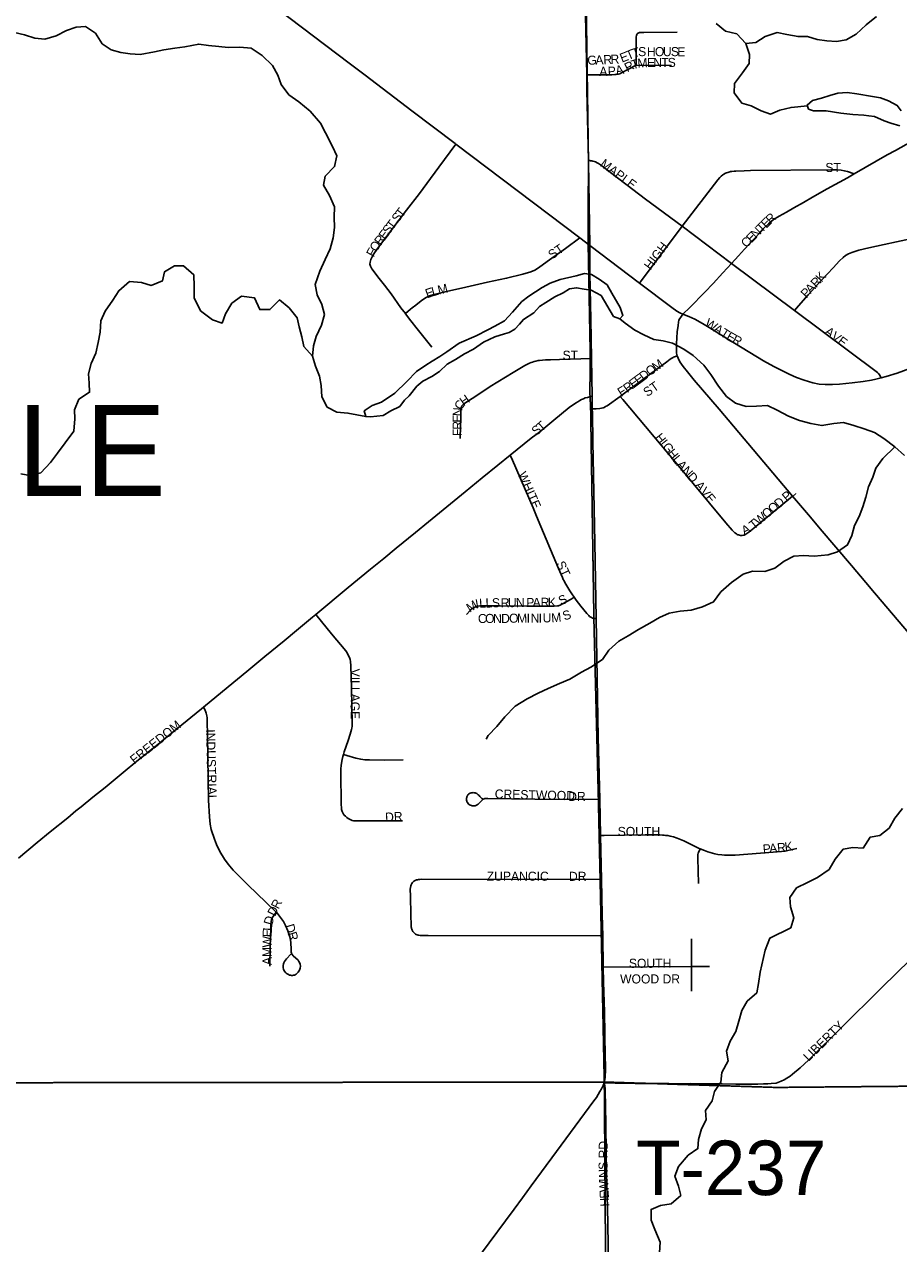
# Model space of a CAD drawing. Header units: feet. Extents: x 2113747 to 2516209, y 960708 to 1356798.
# Tile 189 of 206: x 2350713 to 2355530, y 1194274 to 1200988. Entities that reach past the tile are written whole.
import ezdxf

# ---------------------------------------------------------------- set-up
doc = ezdxf.new("R2010")
doc.units = ezdxf.units.FT
doc.header["$LTSCALE"] = 50
doc.header["$MEASUREMENT"] = 0
doc.linetypes.add('OhDOT_USTN3', pattern=[0.22, 0.165, -0.055])
for name, color, linetype in [('0_Xref', 7, 'Continuous'), ('GM_X_City_Street', 251, 'Continuous'), ('GM_X_City_Street_Text', 251, 'Continuous'), ('GM_X_Corporation_Text', 251, 'Continuous'), ('GM_X_County_Road', 3, 'Continuous'), ('GM_X_Minor_Lake', 5, 'Continuous'), ('GM_X_Minor_River', 5, 'Continuous'), ('GM_X_State_Route', 1, 'Continuous'), ('GM_X_Township', 251, 'OhDOT_USTN3'), ('GM_X_Township_Road', 4, 'Continuous'), ('GM_X_Township_Road_Text', 4, 'Continuous')]:
    doc.layers.add(name, color=color, linetype=linetype)
doc.styles.add('Styledgn030', font='dgn030.shx')

# ---------------------------------------------------------------- blocks, each defined once
blk = doc.blocks.new('POR')
at = {"layer": 'GM_X_City_Street', "flags": 128}
for points in [[(2354084, 1200763.1), (2354084.8, 1200920.5), (2354086, 1200927.5), (2354087.9, 1200932.9), (2354089.6, 1200935.8), (2354091.6, 1200938), (2354094.5, 1200940.1), (2354096.7, 1200941.2), (2354099.2, 1200942.2), (2354102.1, 1200942.7), (2354105.4, 1200943.1), (2354108, 1200943.2), (2354112.3, 1200943.4), (2354126.6, 1200943.7), (2354309.6, 1200944.9)], [(2353811.2, 1200709.7), (2353949.7, 1200710.7), (2353966.4, 1200711.6), (2353971.1, 1200712), (2353974.5, 1200712.4), (2353981.5, 1200713.4), (2353986.9, 1200714.6), (2353993.9, 1200716.9), (2353999.9, 1200719.5), (2354084, 1200763.1)], [(2354084, 1200763.1), (2354278.5, 1200762.4)], [(2355285.8, 1200164.7), (2355465.9, 1200269.3), (2355511.8, 1200294.7), (2355629.4, 1200359.8), (2355723.6, 1200412.6), (2355816.5, 1200467.1), (2355889.5, 1200511.4), (2355984.9, 1200567.4)], [(2352812.2, 1199395.5), (2352788.1, 1199427.9), (2352733.7, 1199505.4), (2352697.1, 1199551.6), (2352668.9, 1199588.1), (2352627.7, 1199642.6), (2352620.5, 1199656.1), (2352617.5, 1199667.6), (2352617.6, 1199679.2), (2352621.8, 1199693.8), (2352635.1, 1199719.3), (2352658.7, 1199754.2), (2352819.3, 1199965.9), (2352889.4, 1200057), (2352930.1, 1200112.6), (2352997.1, 1200201.7), (2353091, 1200328.4)], [(2353820.6, 1200238.3), (2353828.7, 1200237.9), (2353832.5, 1200237.7), (2353836.6, 1200237.3), (2353839.6, 1200236.8), (2353845.7, 1200235.6), (2353852.7, 1200233.5), (2353860.3, 1200230.6), (2353869.1, 1200225.9), (2353875.8, 1200221.8), (2353886.6, 1200214.1), (2354136.1, 1200025.6), (2354336.6, 1199876.3)], [(2354336.6, 1199876.3), (2354534, 1200132.6), (2354544.1, 1200144.4), (2354551.3, 1200151.6), (2354560.5, 1200159.2), (2354566.5, 1200163.2), (2354575.6, 1200168.3), (2354581.6, 1200171), (2354588.3, 1200173.5), (2354593.8, 1200175.3), (2354600.5, 1200176.8), (2354604.5, 1200177.6), (2354611.7, 1200178.5), (2354623.3, 1200179.7), (2354633.5, 1200180.4), (2354678.1, 1200182.7), (2354713.5, 1200183.5), (2355155.7, 1200186.8), (2355192.8, 1200186.5), (2355213.9, 1200185), (2355230, 1200182.7), (2355238.6, 1200180.6), (2355247.3, 1200178.4), (2355285.8, 1200164.7)], [(2354609.1, 1199672.4), (2354647.1, 1199713.6), (2354680.2, 1199749.8), (2354735.6, 1199810), (2354764.7, 1199841), (2354782.3, 1199860.5), (2354813.1, 1199890.2), (2354841.1, 1199913.1), (2354871.1, 1199933.1), (2354911.5, 1199954.9), (2354951.6, 1199977.2), (2355005.4, 1200007.8), (2355056.1, 1200037.1), (2355135.4, 1200082.3), (2355247.7, 1200142.6), (2355285.8, 1200164.7)], [(2354955.5, 1199413.3), (2354978.1, 1199438.9), (2355031.3, 1199499.2), (2355107, 1199580.8), (2355169.3, 1199648), (2355205, 1199685.7), (2355223.4, 1199704.2), (2355236.5, 1199715.1), (2355254.1, 1199725), (2355272.3, 1199732.3), (2355309.8, 1199744.3), (2355365.7, 1199757.8), (2355408.1, 1199767.7), (2355451.1, 1199776.6), (2355518.2, 1199791.3), (2355655.8, 1199819.6), (2355705.5, 1199830.9), (2355874.2, 1199867.5), (2355974.4, 1199888.4), (2356060.3, 1199906.8), (2356153.8, 1199926.7), (2356183.2, 1199933)], [(2354103.1, 1199564), (2354336.6, 1199876.3)], [(2354336.6, 1199876.3), (2354609.1, 1199672.4)], [(2352812.2, 1199395.5), (2352840.7, 1199419.2), (2352850.2, 1199427.1), (2352870, 1199443), (2352898.5, 1199465.4), (2352923.4, 1199481.9), (2352944.4, 1199492.7), (2352963.5, 1199499.6), (2353039.7, 1199516.9), (2353145.3, 1199540.7), (2353265.1, 1199568.2), (2353370.1, 1199590.5), (2353459.1, 1199612.5), (2353502.8, 1199625.3), (2353526.1, 1199635.7), (2353539.4, 1199643.5), (2353553.6, 1199652.6), (2353606.5, 1199691), (2353694.4, 1199754.8), (2353773.8, 1199812.1)], [(2354341.6, 1199392.5), (2354380.3, 1199429.4), (2354463, 1199514), (2354507.9, 1199561.3), (2354562.1, 1199619.3), (2354609.1, 1199672.4)], [(2354609.1, 1199672.4), (2354955.5, 1199413.3)], [(2352957.9, 1199210.7), (2352877.2, 1199311.9), (2352841.7, 1199356.3), (2352812.9, 1199394.5), (2352812.2, 1199395.5)], [(2354341.6, 1199392.5), (2354373.3, 1199379.9), (2354406.3, 1199364.7), (2354449.7, 1199341.7), (2354495.9, 1199314.3), (2354583.6, 1199258.7), (2354785.5, 1199136.2), (2354842.7, 1199104.6), (2354882.8, 1199083.4), (2354927, 1199061.6), (2354966.5, 1199044.7), (2355009.8, 1199028.9), (2355057.2, 1199014.9), (2355092.8, 1199007.7), (2355125.8, 1199004.7), (2355165.3, 1199005.1), (2355204.6, 1199007.7), (2355273.4, 1199013.5), (2355335.2, 1199021.8), (2355379.9, 1199029.4), (2355404.7, 1199035.1), (2355433.5, 1199042.2)], [(2354955.5, 1199413.3), (2355406.1, 1199076.2), (2355412.7, 1199071), (2355418.8, 1199065.4), (2355423.6, 1199059.2), (2355433.5, 1199042.2)], [(2355433.5, 1199042.2), (2355461.9, 1199049.2), (2355521.5, 1199068), (2355675.2, 1199125.1), (2355724.2, 1199143.9), (2355831.1, 1199185.4), (2355880, 1199204.2), (2355938.4, 1199226.1), (2355959.6, 1199235.3), (2356026.5, 1199262.3), (2356080.8, 1199283.2), (2356139.3, 1199305.4), (2356224.5, 1199337.6), (2356233.3, 1199341), (2356269.6, 1199354.7), (2356336.4, 1199378.9), (2356349.7, 1199385.1), (2356359.4, 1199391.5), (2356369.6, 1199398.3)], [(2353114.7, 1198708.1), (2353117.1, 1198841.3), (2353117.4, 1198850.8), (2353117.9, 1198864.6), (2353118.4, 1198870.7), (2353119.1, 1198875.4), (2353120.3, 1198879.9), (2353121, 1198881.8), (2353122.6, 1198885.3), (2353124.1, 1198888), (2353125.9, 1198890.3), (2353128.2, 1198892.6), (2353132.6, 1198896.6), (2353146.1, 1198906.2), (2353199.9, 1198941.4), (2353280.3, 1198993.8), (2353406.1, 1199070.8), (2353469.8, 1199109.1), (2353484.4, 1199117.2), (2353495.6, 1199122.5), (2353505.3, 1199126.5), (2353512, 1199128.9), (2353521.4, 1199131.7), (2353531, 1199134.2), (2353544.3, 1199136.8), (2353551.5, 1199137.8), (2353567.9, 1199139.6), (2353584.4, 1199140.6), (2353611.3, 1199141.8), (2353660.8, 1199143.4), (2353837.3, 1199148.3)], [(2353996.3, 1198939.8), (2354012.9, 1198951.5), (2354127.1, 1199037.5), (2354252.1, 1199129.9), (2354271.9, 1199144.2), (2354280.5, 1199150.1), (2354287, 1199154.1), (2354291.9, 1199156.8), (2354295.4, 1199158.4), (2354300, 1199160.1), (2354304.7, 1199161.4), (2354310.4, 1199163)], [(2353390.4, 1198615.8), (2353505.8, 1198709.4), (2353552.4, 1198745), (2353631.1, 1198809.2), (2353715.3, 1198877.7), (2353750.4, 1198902.8), (2353762.6, 1198910.4), (2353773.9, 1198917), (2353783.2, 1198922.2), (2353793.5, 1198926.9), (2353803.8, 1198931), (2353815, 1198934.4), (2353827.1, 1198937.5), (2353841, 1198940.4)], [(2353842.2, 1198871), (2353863, 1198871.5), (2353884, 1198873.3), (2353892.5, 1198874.6), (2353902.1, 1198876.8), (2353908.2, 1198879.2), (2353915.7, 1198883.4), (2353923.3, 1198888.1), (2353996.3, 1198939.8)], [(2354662.3, 1198174), (2354658.6, 1198174.5), (2354653, 1198175.4), (2354648.2, 1198176.7), (2354643.7, 1198178.3), (2354640.6, 1198180), (2354637.1, 1198182.2), (2354628.3, 1198189), (2354622.2, 1198194.8), (2354618.6, 1198198.4), (2354613.6, 1198203.6), (2354578, 1198243.8), (2354308.7, 1198568.8), (2354011.3, 1198921.8), (2353996.3, 1198939.8)], [(2352319.1, 1197739.5), (2352498.1, 1197887), (2352619.5, 1197987.5), (2352693.7, 1198047), (2352762.1, 1198103.2), (2352869, 1198190.2), (2352939.1, 1198248.8), (2353040.6, 1198331.3), (2353141.3, 1198414.8), (2353235.5, 1198491.1), (2353322.4, 1198560.8), (2353390.4, 1198615.8)], [(2353742.3, 1197833.4), (2353741.6, 1197834.4), (2353729.2, 1197852.2), (2353718.1, 1197869.4), (2353691.7, 1197914.4), (2353686.8, 1197923.4), (2353682.4, 1197932), (2353677.7, 1197941.6), (2353655.7, 1197991.2), (2353544.3, 1198258.7), (2353531.6, 1198289.3), (2353516.3, 1198325.3), (2353401.9, 1198589.2), (2353390.4, 1198615.8)], [(2354662.3, 1198174), (2354668.2, 1198174.3), (2354674.5, 1198175.3), (2354678, 1198176.4), (2354682.4, 1198178.2), (2354688.8, 1198181.6), (2354693.4, 1198184.6), (2354699.5, 1198188.8), (2354704.1, 1198192.3), (2354732.3, 1198214.6), (2354945.1, 1198391.1)], [(2353148.8, 1197739), (2353169.2, 1197761.5), (2353175.1, 1197767.3), (2353176.4, 1197768.5), (2353180.6, 1197771.9), (2353183.6, 1197774), (2353187.5, 1197776.3), (2353190.5, 1197777.9), (2353195.1, 1197779.8), (2353199.2, 1197781.2), (2353203.9, 1197782.6), (2353208.6, 1197783.7), (2353214, 1197784.6), (2353222.9, 1197785.6), (2353246.8, 1197786.4), (2353334.6, 1197785.9), (2353482, 1197785.3), (2353632.8, 1197785.1), (2353649.9, 1197785.7), (2353656.4, 1197786.6), (2353660.4, 1197787.6), (2353665.9, 1197789.8), (2353678.7, 1197796.6), (2353725.4, 1197823.8), (2353742.3, 1197833.4)], [(2353864.1, 1197715.8), (2353855.9, 1197716.6), (2353848.4, 1197717.9), (2353842.9, 1197719.3), (2353837.3, 1197721.7), (2353834, 1197723.6), (2353830.4, 1197726), (2353827.3, 1197728.4), (2353822.3, 1197733.2), (2353812.2, 1197744.7), (2353779, 1197784.3), (2353754.2, 1197817.2), (2353742.3, 1197833.4)], [(2351699.3, 1197228), (2351835.2, 1197340.1), (2351939.8, 1197424.6), (2352037.9, 1197506.6), (2352144.1, 1197594.4), (2352211.9, 1197651.3), (2352300.7, 1197724.3), (2352319.1, 1197739.5)], [(2352470.7, 1196967.6), (2352474.6, 1196981.7), (2352496.5, 1197044.9), (2352507.9, 1197078.8), (2352515.2, 1197105.8), (2352516.9, 1197113.6), (2352518.5, 1197123.6), (2352519.4, 1197143.9), (2352518, 1197231.9), (2352516, 1197335), (2352512.7, 1197456.5), (2352510.7, 1197480.2), (2352508.2, 1197490.6), (2352506.3, 1197496.8), (2352501.5, 1197509), (2352496.2, 1197519.3), (2352491.2, 1197528), (2352483.7, 1197538.4), (2352406.1, 1197632.2), (2352350.4, 1197700.9), (2352319.1, 1197739.5)], [(2351234.9, 1196849.5), (2351278.9, 1196886.7), (2351342.8, 1196937.9), (2351375.8, 1196964.5), (2351406.2, 1196989), (2351439.2, 1197015.9), (2351490.2, 1197056.9), (2351551.3, 1197106.4), (2351688.3, 1197218.9), (2351699.3, 1197228)], [(2352100.6, 1196100.3), (2352094, 1196107.3), (2351947, 1196248.2), (2351863.8, 1196331.6), (2351835.9, 1196363.3), (2351815.1, 1196392.1), (2351790.1, 1196434), (2351772, 1196472), (2351760.3, 1196502.3), (2351743.1, 1196554.9), (2351737.1, 1196583.3), (2351732.4, 1196625.2), (2351727.7, 1196716.7), (2351726, 1196831.4), (2351722.2, 1197077.4), (2351720.4, 1197147.8), (2351719.7, 1197169.9), (2351718.5, 1197181.1), (2351717.4, 1197187.5), (2351715.7, 1197195), (2351713.6, 1197201.2), (2351707, 1197214.9), (2351699.3, 1197228)], [(2352795.7, 1196602.9), (2352674.2, 1196601.6), (2352559.4, 1196602.4), (2352536.9, 1196602.4), (2352527.2, 1196603.3), (2352519.6, 1196604.9), (2352512.7, 1196607.2), (2352504.1, 1196611.4), (2352496.3, 1196616.2), (2352489.3, 1196621.4), (2352481.8, 1196628.2), (2352476, 1196634.2), (2352471.7, 1196639.9), (2352467.3, 1196647), (2352464.1, 1196653.2), (2352462.1, 1196659), (2352460.6, 1196664.7), (2352459.6, 1196675.4), (2352458.5, 1196690.2), (2352458.2, 1196749), (2352457.1, 1196811.5), (2352456.1, 1196862.4), (2352456.6, 1196886.6), (2352458.3, 1196909.1), (2352463.7, 1196940.9), (2352467.5, 1196956.4), (2352470.7, 1196967.6)], [(2352470.7, 1196967.6), (2352489.8, 1196961.9), (2352540.1, 1196947.1), (2352566.1, 1196941.5), (2352588.4, 1196939.2), (2352614.7, 1196937.8), (2352698.5, 1196937.1), (2352801, 1196938.4)], [(2353236.5, 1196723.1), (2353234.4, 1196724.9), (2353232, 1196727.1), (2353223, 1196736.2), (2353218.4, 1196741.1), (2353213.6, 1196745.8), (2353209.4, 1196749.5), (2353205.6, 1196752.1), (2353201.4, 1196754.2), (2353196.5, 1196756), (2353191.4, 1196757.2), (2353186.5, 1196757.7), (2353179.9, 1196757.3), (2353174.6, 1196756.3), (2353169.6, 1196754.7), (2353165.3, 1196752.5), (2353162.6, 1196750.8), (2353160, 1196748.8), (2353158, 1196746.9), (2353156.2, 1196744.7), (2353154.9, 1196742.7), (2353153.7, 1196740.7), (2353152.6, 1196738.5), (2353151, 1196734.5), (2353150.1, 1196731.1), (2353149.3, 1196726.4), (2353149.1, 1196722.5), (2353149.2, 1196719.1), (2353149.6, 1196715.4), (2353150.4, 1196711.1), (2353151.5, 1196708.3), (2353152.7, 1196705.5), (2353154.3, 1196702.7), (2353157.7, 1196698), (2353161, 1196694.5), (2353163.9, 1196692.1), (2353165.6, 1196690.9), (2353170.8, 1196688.2), (2353176.1, 1196686.3), (2353179.6, 1196685.5), (2353183.4, 1196684.9), (2353186.9, 1196684.7), (2353192.1, 1196684.8), (2353197.5, 1196685.7), (2353200.8, 1196686.7), (2353204.1, 1196688), (2353205.8, 1196688.9), (2353208.2, 1196690.4), (2353212.8, 1196693.7), (2353214.3, 1196694.9), (2353220.3, 1196701), (2353225.6, 1196706.7), (2353228.4, 1196709.8), (2353235, 1196716.8), (2353238.8, 1196720.1), (2353241.7, 1196722.3), (2353246.1, 1196724.1), (2353249.7, 1196724.8), (2353255.6, 1196725.4), (2353266.7, 1196726), (2353526.5, 1196722.3), (2353690.2, 1196720), (2353883.1, 1196721)], [(2354854.5, 1195158.7), (2354883.4, 1195168.5), (2354900.1, 1195175.9), (2354914.8, 1195184.5), (2354931.5, 1195195.6), (2354945, 1195206.6), (2354988.1, 1195241.4), (2355033.4, 1195284.5), (2355224.4, 1195473.9), (2355420.5, 1195667.6), (2355535.4, 1195780.1), (2355615.3, 1195858), (2355752.5, 1195999.2), (2355883.1, 1196137.7), (2356064.5, 1196332.1), (2356180.4, 1196457.4), (2356364.7, 1196653.7), (2356379.2, 1196672.3), (2356387.4, 1196687.5), (2356393.7, 1196707.8)], [(2353887.7, 1196522.4), (2353908.5, 1196522.6), (2354132.6, 1196525), (2354214.4, 1196524.7), (2354228.7, 1196524.1), (2354237.7, 1196523.4), (2354245.6, 1196522.6), (2354258.6, 1196520.9), (2354270.7, 1196518.3), (2354288.8, 1196513.7), (2354309.2, 1196506.9), (2354346.2, 1196491.8), (2354384.1, 1196474.8), (2354427.8, 1196452.8), (2354437.3, 1196448.6)], [(2354427.2, 1196257.8), (2354423.6, 1196397.5), (2354423.7, 1196410.5), (2354424.2, 1196417.1), (2354425.4, 1196423.6), (2354426.8, 1196428), (2354429.3, 1196433.8), (2354432.3, 1196439.3), (2354437.3, 1196448.6)], [(2354437.3, 1196448.6), (2354460.3, 1196438.5), (2354478.3, 1196431.9), (2354492.4, 1196427.4), (2354504.9, 1196423.9), (2354517.7, 1196420.9), (2354533.1, 1196417.7), (2354555.2, 1196414.9), (2354570.8, 1196413.7), (2354586, 1196413), (2354606, 1196412.9), (2354629.1, 1196413.7), (2354884, 1196433.3), (2354903.9, 1196435.7), (2354918.8, 1196438.2), (2354935.5, 1196441.9), (2354969.5, 1196450.8)], [(2353893.2, 1196280.2), (2352902, 1196280.7), (2352891.4, 1196280.1), (2352885.6, 1196279.5), (2352878.6, 1196278.4), (2352873.7, 1196277.3), (2352869.2, 1196275.8), (2352862.5, 1196272.4), (2352859.4, 1196270.1), (2352856, 1196267.1), (2352851.8, 1196262.7), (2352847.8, 1196257), (2352844.3, 1196250), (2352842.2, 1196243.8), (2352840.3, 1196235.3), (2352839.7, 1196226.7), (2352840.4, 1196186.9), (2352842.9, 1196084.4), (2352844.4, 1196025.9), (2352845.1, 1196017.5), (2352845.6, 1196013.6), (2352846.5, 1196008.9), (2352847.3, 1196005.6), (2352848.9, 1196001.1), (2352850.9, 1195997), (2352853, 1195993.8), (2352855.5, 1195990.5), (2352858.5, 1195986.9), (2352862.1, 1195983.3), (2352865.9, 1195980.4), (2352869, 1195978.3), (2352872.5, 1195976.2), (2352877.1, 1195974.2), (2352882.3, 1195972.7), (2352886.1, 1195972.1), (2352893.7, 1195971.4), (2352897.2, 1195971.2), (2352910.6, 1195970.8), (2352937.8, 1195970.5), (2353899.6, 1195969.5)], [(2352065.8, 1195802.3), (2352067.7, 1195908.9), (2352069, 1195958.4), (2352070.8, 1196012.9), (2352071.5, 1196032.6), (2352072.5, 1196045.7), (2352075.7, 1196061.7), (2352082.6, 1196073.4), (2352088.8, 1196082.7), (2352100.6, 1196100.3)], [(2352181.9, 1195868.7), (2352158.1, 1195842.9), (2352151.8, 1195835.2), (2352146.9, 1195828.2), (2352142.9, 1195820.2), (2352141, 1195814.2), (2352139.1, 1195806), (2352139, 1195795), (2352141.7, 1195784.4), (2352146.8, 1195774.7), (2352150.9, 1195769.3), (2352156.4, 1195764), (2352161.6, 1195759.7), (2352168, 1195755.7), (2352173.5, 1195753.3), (2352178.7, 1195751.9), (2352184.3, 1195751.3), (2352189.8, 1195751.3), (2352195.8, 1195752.2), (2352200.7, 1195753.5), (2352205.7, 1195755.3), (2352210.6, 1195758.5), (2352216.1, 1195763.3), (2352221.2, 1195768.3), (2352225.2, 1195774), (2352229.1, 1195780.2), (2352233.1, 1195790.5), (2352234.4, 1195801.4), (2352233, 1195812.3), (2352229.4, 1195822.5), (2352226.1, 1195828.1), (2352221.4, 1195834.6), (2352194.7, 1195859.2), (2352188.7, 1195866.7), (2352184.7, 1195874.2), (2352183.7, 1195879.5), (2352183, 1195891.6), (2352180.7, 1195934.6), (2352175.4, 1195964.3), (2352165.6, 1195996.2), (2352152.6, 1196026.8), (2352141.1, 1196047.3), (2352114, 1196085), (2352102.1, 1196098.6), (2352100.6, 1196100.3)], [(2354389, 1195799.5), (2354388.6, 1195951.9)], [(2353902.8, 1195796.4), (2354389, 1195799.5)], [(2354389, 1195799.5), (2354488, 1195799.8)], [(2354389.4, 1195664.9), (2354389, 1195799.5)], [(2353925.5, 1194472.8), (2353921.2, 1194659.5), (2353915.1, 1195043.5), (2353914, 1195100.4), (2353913.3, 1195126), (2353911.1, 1195144.6), (2353907.6, 1195160.5)], [(2353907.6, 1195160.5), (2353968.9, 1195158.5), (2354050, 1195157.1), (2354078, 1195156.9)]]:
    blk.add_lwpolyline(points, dxfattribs=at)
at = {"layer": 'GM_X_County_Road', "flags": 128}
blk.add_lwpolyline([(2350681, 1196396.7), (2350784.5, 1196482.3), (2350854.9, 1196541.4), (2350952, 1196619.7), (2350997.5, 1196657.1), (2351025.4, 1196679.8), (2351091.4, 1196733.3), (2351157.8, 1196786.8), (2351234.9, 1196849.5)], dxfattribs=at)
at = {"layer": 'GM_X_Minor_Lake'}
for p, q in [((2355338.3, 1200488.4), (2355366.3, 1200484.6)), ((2353890.2, 1199495.3), (2353959.2, 1199379.4))]:
    blk.add_line(p, q, dxfattribs=at)
at = {"layer": 'GM_X_Minor_Lake', "flags": 128}
for points in [[(2355366.3, 1200484.6), (2355396.4, 1200480.9), (2355450.7, 1200457.2), (2355486.8, 1200443.5), (2355537, 1200429.9)], [(2355544.4, 1200512.2), (2355522.1, 1200542.1), (2355473.8, 1200567.8), (2355429.6, 1200583.5), (2355385.5, 1200591.2), (2355299.3, 1200606.5), (2355247.1, 1200614.1), (2355195.1, 1200609.7), (2355151.1, 1200597.3), (2355105.2, 1200582.9), (2355055.2, 1200568.4), (2355025.4, 1200544.1), (2355033.6, 1200522.1), (2355061.7, 1200512.3), (2355093.7, 1200512.5), (2355129.8, 1200512.8), (2355212, 1200499.4), (2355278.2, 1200492), (2355338.3, 1200488.4)], [(2353959.2, 1199379.4), (2353993.4, 1199367.7), (2354011.2, 1199385.9), (2353994.9, 1199429.9), (2353950.2, 1199507.8), (2353923.8, 1199553.7), (2353879.5, 1199585.5), (2353837.2, 1199611.2), (2353799.1, 1199616.9), (2353753.1, 1199604.5), (2353665.2, 1199583.7), (2353609.3, 1199563.2), (2353565.4, 1199538.8), (2353491.7, 1199492), (2353453.9, 1199461.6), (2353402.3, 1199403), (2353358.6, 1199356.5), (2353304.7, 1199325.9), (2353266.9, 1199305.5), (2353203, 1199272.9), (2353109.2, 1199232), (2353041.5, 1199185.3), (2353001.7, 1199158.9), (2352959.8, 1199134.4), (2352925.9, 1199112.1), (2352874.1, 1199077.6), (2352820.5, 1199020.9), (2352754.9, 1198958.2), (2352681.2, 1198907.4), (2352629.3, 1198888.9), (2352585.5, 1198860.5), (2352593.7, 1198828.4), (2352619.8, 1198826.6), (2352689.8, 1198835.2), (2352731.7, 1198859.7), (2352781.5, 1198884.2), (2352807.3, 1198918.5), (2352833.1, 1198942.8), (2352874.8, 1198995.3), (2352908.6, 1199023.7), (2352958.5, 1199050.2), (2353000.3, 1199076.6), (2353042, 1199117.1), (2353087.9, 1199143.5), (2353137.7, 1199174), (2353187.6, 1199200.5), (2353243.4, 1199239.1), (2353305.2, 1199267.7), (2353359.1, 1199284.2), (2353385.1, 1199292.5), (2353415, 1199310.8), (2353440.8, 1199337.1), (2353462.7, 1199363.3), (2353520.4, 1199399.9), (2353552.2, 1199434.3), (2353586.1, 1199456.6), (2353635.9, 1199487.2), (2353681.8, 1199509.6), (2353715.7, 1199532), (2353755.7, 1199538.3), (2353797.8, 1199530.6), (2353835.9, 1199524.9), (2353890.2, 1199495.3)]]:
    blk.add_lwpolyline(points, dxfattribs=at)
at = {"layer": 'GM_X_Minor_River', "flags": 128}
for points in [[(2354688.2, 1200882.5), (2354742.3, 1200888.9), (2354794.1, 1200921.5), (2354860, 1200944.1), (2354914.1, 1200932.5), (2354976.3, 1200920.9), (2355028.4, 1200921.4), (2355080.6, 1200905.8), (2355134.7, 1200898.2), (2355186.8, 1200894.6), (2355240.8, 1200903), (2355296.7, 1200933.6), (2355350.3, 1200986.2), (2355408, 1201030.9)], [(2355027, 1200539.8), (2354937.4, 1200531.3), (2354875.4, 1200516.8), (2354823.5, 1200494.3), (2354773.3, 1200511.9), (2354717, 1200539.5), (2354666.8, 1200555.2), (2354624.3, 1200611), (2354625.9, 1200663.2), (2354669.5, 1200721.8), (2354707.1, 1200772.2), (2354708.8, 1200822.4), (2354688.2, 1200882.5), (2354637.7, 1200936.2), (2354575.5, 1200951.8), (2354525.1, 1200993.5)], [(2352593.7, 1198828.4), (2352495.4, 1198847.7), (2352435.3, 1198853.2), (2352381, 1198880.9), (2352352.5, 1198936.8), (2352348, 1198999), (2352339.6, 1199051.1), (2352317.1, 1199107.1), (2352300.7, 1199161.2), (2352306.2, 1199217.4), (2352321.8, 1199269.7), (2352349.4, 1199332.2), (2352366.9, 1199390.5), (2352352.5, 1199446.6), (2352326, 1199498.5), (2352315.6, 1199556.6), (2352341, 1199629.1), (2352370.5, 1199693.6), (2352398.1, 1199752), (2352413.7, 1199812.3), (2352421.2, 1199870.6), (2352420.8, 1199926.8), (2352422.3, 1199983), (2352393.8, 1200046.9), (2352361.3, 1200102.9), (2352370.9, 1200153.1), (2352422.5, 1200205.7), (2352434.1, 1200264), (2352411.6, 1200316), (2352373, 1200391.9), (2352344.5, 1200443.9), (2352287.9, 1200509.6), (2352225.4, 1200561.3), (2352171, 1200601), (2352128.5, 1200656.9), (2352110.1, 1200708.9), (2352079.6, 1200762.8), (2352023.1, 1200816.5), (2351962.7, 1200858.2), (2351900.6, 1200863.7), (2351836.5, 1200861.2), (2351784.4, 1200866.8), (2351728.3, 1200872.3), (2351674.1, 1200879.9), (2351598.2, 1200865.2), (2351542.2, 1200856.8), (2351482.1, 1200848.2), (2351430.1, 1200837.8), (2351352.2, 1200823.1), (2351296, 1200826.6), (2351243.9, 1200834.2), (2351191.7, 1200847.9), (2351141.4, 1200881.6), (2351104.9, 1200939.5), (2351050.5, 1200977.2), (2350998.5, 1200972.7), (2350944.6, 1200954.2), (2350888.7, 1200925.7), (2350826.8, 1200907.1), (2350770.6, 1200912.7), (2350714.4, 1200930.3), (2350658.2, 1200943.9)], [(2355561.5, 1198613.9), (2355509, 1198661.6), (2355448.6, 1198707.3), (2355396.2, 1198741), (2355340, 1198760.6), (2355283.8, 1198780.2), (2355225.6, 1198795.8), (2355173.5, 1198791.3), (2355107.6, 1198778.7), (2355045.4, 1198790.3), (2354983.1, 1198807.8), (2354922.9, 1198831.4), (2354860.5, 1198863), (2354808.3, 1198888.7), (2354746.2, 1198886.2), (2354690.2, 1198883.7), (2354631.9, 1198903.3), (2354581.6, 1198939), (2354537, 1198996.8), (2354494.5, 1199060.7), (2354456, 1199112.6), (2354397.5, 1199164.3), (2354347.2, 1199200), (2354284.8, 1199233.6), (2354232.6, 1199245.2), (2354180.5, 1199252.8), (2354126.2, 1199278.4), (2354076, 1199304.1), (2354023.6, 1199343.8), (2353993.4, 1199367.7)], [(2352300.7, 1199161.2), (2352252.2, 1199215), (2352241.8, 1199267.1), (2352227.3, 1199323.1), (2352216.9, 1199373.2), (2352172.4, 1199427), (2352118, 1199470.8), (2352066.3, 1199418.1), (2352010.2, 1199417.7), (2351981.7, 1199481.7), (2351909.5, 1199491.1), (2351855.8, 1199452.6), (2351822.2, 1199394.1), (2351802.5, 1199343.8), (2351750.3, 1199361.4), (2351683.9, 1199411), (2351649.2, 1199483), (2351648.7, 1199545.2), (2351646.2, 1199609.4), (2351589.7, 1199659.1), (2351539.7, 1199658.7), (2351485.9, 1199626.1), (2351474.2, 1199575.9), (2351412.4, 1199551.3), (2351358.2, 1199566.9), (2351292, 1199572.4), (2351234.4, 1199521.7), (2351200.7, 1199469.3), (2351159.1, 1199408.7), (2351135.5, 1199356.4), (2351130, 1199294.1), (2351120.5, 1199235.8), (2351106.9, 1199177.5), (2351081.3, 1199121.1), (2351065.8, 1199064.8), (2351070.2, 1199012.7), (2351072.6, 1198962.5), (2351012.8, 1198923.9), (2350989.2, 1198865.5), (2350991.6, 1198815.4), (2350986.1, 1198749.1), (2350938.6, 1198684.5), (2350895, 1198627.9), (2350857.3, 1198575.4), (2350803.7, 1198518.8), (2350743.8, 1198504.3), (2350693.6, 1198513.9)], [(2355509, 1198661.6), (2355443.4, 1198596.9), (2355403.8, 1198544.4), (2355388.2, 1198494.1), (2355364.6, 1198441.7), (2355349, 1198385.4), (2355333.4, 1198331.1), (2355311.8, 1198278.7), (2355286.2, 1198228.3), (2355272.6, 1198174), (2355249, 1198121.7), (2355193.2, 1198083.1), (2355141.3, 1198066.6), (2355065.2, 1198059.9), (2355005.1, 1198063.5), (2354953.1, 1198059), (2354899.2, 1198032.5), (2354847.4, 1197993.9), (2354793.5, 1197975.4), (2354725.4, 1197976.9), (2354673.5, 1197960.4), (2354609.7, 1197915.8), (2354550.1, 1197863.1), (2354510.4, 1197808.6), (2354448.6, 1197780), (2354386.6, 1197763.4), (2354326.6, 1197756.9), (2354266.6, 1197746.4), (2354212.7, 1197721.9), (2354158.9, 1197691.3), (2354097.1, 1197656.7), (2354039.3, 1197622.1), (2353987.5, 1197591.6), (2353933.8, 1197543), (2353898.1, 1197490.5), (2353834.4, 1197447.8), (2353782.5, 1197421.3), (2353718.7, 1197382.7), (2353660.9, 1197358.1), (2353599, 1197331.5), (2353543.1, 1197305), (2353483.3, 1197274.4), (2353417.5, 1197233.7), (2353359.9, 1197175.1), (2353316.3, 1197122.5), (2353268.6, 1197071.9), (2353256.7, 1197051.8)], [(2355550.9, 1196671.2), (2355509.3, 1196616.6), (2355477.7, 1196562.2), (2355425.9, 1196521.6), (2355373.9, 1196513.2), (2355334.3, 1196452.7), (2355278.2, 1196456.2), (2355224.2, 1196445.7), (2355180.6, 1196391.2), (2355147, 1196334.7), (2355083.3, 1196290.1), (2355027.4, 1196263.5), (2354967.6, 1196232.9), (2354929.9, 1196180.4), (2354934.4, 1196128.3), (2354952.9, 1196068.2), (2354935.3, 1196013.9), (2354819.6, 1195956.8), (2354794.1, 1195890.4), (2354767, 1195769.7), (2354757.5, 1195707.4), (2354747.9, 1195655.2), (2354696.2, 1195608.6), (2354666.5, 1195558.2), (2354649, 1195499.8), (2354633.4, 1195441.5), (2354601.8, 1195389.1), (2354582.2, 1195334.7), (2354590.6, 1195280.6), (2354555.1, 1195216.1), (2354549.5, 1195163.9), (2354515.8, 1195111.4), (2354502.2, 1195061.1), (2354466.6, 1195006.7), (2354469, 1194956.5), (2354443.4, 1194906.1), (2354427.8, 1194847.8), (2354424.2, 1194797.6), (2354370.4, 1194761.1), (2354316.9, 1194698.4), (2354297.2, 1194646.1), (2354317.7, 1194590), (2354330.1, 1194540), (2354276.4, 1194493.4), (2354218.4, 1194484.9), (2354166.5, 1194462.4), (2354167, 1194404.2), (2354187.4, 1194352.2), (2354216, 1194282.2), (2354212.5, 1194225.9)]]:
    blk.add_lwpolyline(points, dxfattribs=at)
at = {"layer": 'GM_X_State_Route', "flags": 128}
for points in [[(2353812.9, 1200625), (2353811.2, 1200709.7), (2353802.3, 1201117.6), (2353799.4, 1201281.3), (2353799.2, 1201286.7), (2353791.9, 1201613.3), (2353790.7, 1201678.5), (2353789.2, 1201769.1), (2353788.2, 1201831.2), (2353786.5, 1201916.4), (2353783.9, 1202070.7), (2353778.3, 1202343.1), (2353777, 1202402.5), (2353764, 1202992.6), (2353762.4, 1203094.4)], [(2351123.5, 1201764.7), (2351161.5, 1201748), (2351163.7, 1201747), (2351190.6, 1201733.3), (2351227.9, 1201713.4), (2351265.3, 1201692.5), (2351321.1, 1201659.8), (2351378.8, 1201622.5), (2351432.2, 1201583.4), (2351571.9, 1201481.2), (2351652.8, 1201420), (2351682.6, 1201397.7), (2351874.6, 1201251.6), (2352110.5, 1201072), (2352502.8, 1200775.1), (2352590, 1200709), (2352847.3, 1200511.7), (2353086.8, 1200331.6)], [(2353828.4, 1199770.6), (2353820.7, 1200229.4), (2353820.6, 1200238.3), (2353812.9, 1200625)], [(2353086.8, 1200331.6), (2353091, 1200328.4), (2353773.8, 1199812.1), (2353828.4, 1199770.6)], [(2353828.4, 1199770.6), (2354103.1, 1199564), (2354281.2, 1199428.4), (2354308.6, 1199409.1), (2354324.7, 1199400.4), (2354341.6, 1199392.5)], [(2353833.4, 1199364.5), (2353829, 1199618.4), (2353828.4, 1199770.6)], [(2354341.6, 1199392.5), (2354329.4, 1199376.9), (2354323.6, 1199367.8), (2354319.7, 1199358.7), (2354317, 1199348.1), (2354314.4, 1199330.3), (2354310.2, 1199294.7), (2354307.6, 1199262), (2354305.8, 1199229.6), (2354305.5, 1199200.2), (2354306.8, 1199179.4), (2354307, 1199178.4)], [(2353842.5, 1198849.9), (2353842.2, 1198871), (2353841, 1198940.4), (2353837.3, 1199148.3), (2353833.4, 1199364.5)], [(2354307, 1199178.4), (2354310.4, 1199163), (2354315.4, 1199149.5), (2354324.6, 1199130.8), (2354343.5, 1199103.8), (2354366, 1199075.9), (2354382.1, 1199056.3), (2354404.1, 1199029.5), (2354540.8, 1198869.2), (2354945.1, 1198391.1), (2355043.9, 1198274.3)], [(2353864.1, 1197715.8), (2353856.4, 1198135.3), (2353845.2, 1198692.2), (2353842.5, 1198849.9)], [(2355043.9, 1198274.3), (2355097.8, 1198210.6), (2355269.7, 1198008.8), (2355350.1, 1197914), (2355397.8, 1197857.8), (2355627.3, 1197588.5), (2355661.8, 1197547.9), (2355743.6, 1197451.7), (2355876.1, 1197297.6), (2355938.7, 1197226), (2356008.1, 1197147.3), (2356097, 1197046.4), (2356189.6, 1196940), (2356251.1, 1196870.4)], [(2353914.4, 1195217.9), (2353914.7, 1195231.2), (2353914.7, 1195253.8), (2353913.5, 1195303.6), (2353908.6, 1195550.3), (2353904.3, 1195713.6), (2353902.8, 1195796.4), (2353899.6, 1195969.5), (2353897.4, 1196084.7), (2353893.2, 1196280.2), (2353887.7, 1196522.4), (2353883.1, 1196721), (2353875.4, 1197060.9), (2353864.1, 1197715.8)], [(2353457.4, 1194527.1), (2353505.2, 1194592.1), (2353644.8, 1194781.1), (2353850.6, 1195059.7), (2353864.8, 1195079.5), (2353874.7, 1195094.7), (2353884.4, 1195111.5), (2353893.1, 1195127.4), (2353901.2, 1195144.6), (2353907.6, 1195160.5), (2353911.1, 1195178.3), (2353912.7, 1195191.7), (2353913.7, 1195204.2), (2353914.4, 1195217.8), (2353914.4, 1195217.9)], [(2353168.6, 1194133.6), (2353226.2, 1194214.1), (2353411.5, 1194464.1), (2353457.4, 1194527.1)]]:
    blk.add_lwpolyline(points, dxfattribs=at)
at = {"layer": 'GM_X_Township', "flags": 128}
for points in [[(2353397.3, 1222450.6), (2356857.8, 1222526.2), (2358764.2, 1222567.9), (2364179.8, 1222723), (2365829.3, 1222755.4), (2369644.5, 1222836), (2372194.3, 1222881.1), (2374472.3, 1222923.6), (2379690, 1223029.2), (2379735.3, 1219825.9), (2379742.5, 1219374.1), (2379833.5, 1216178.2), (2380013.7, 1209139.3), (2380002.9, 1203412.7), (2380022.1, 1202248.7), (2380179.5, 1195355.7), (2376656.2, 1195310.1), (2375116.4, 1195275.5), (2374836, 1195271.6), (2372692, 1195272), (2366874.7, 1195234.5), (2365879.8, 1195225.6), (2359057.5, 1195163.6), (2357966.2, 1195170.3), (2357548.2, 1195158.9), (2354856.1, 1195134.3), (2353908.2, 1195164.1), (2353891.8, 1195968.4), (2353885.4, 1196279.7), (2353879.8, 1196527.3), (2353875.8, 1196719.4), (2353851.4, 1197692.9), (2353832.9, 1198882.4), (2353828.8, 1198960.3), (2353831.2, 1199152.6), (2353819.5, 1199781.5), (2353820.8, 1200258.3), (2353808.4, 1201120.8), (2353792.4, 1201872.5), (2353781.2, 1202403), (2353645.3, 1208790.4), (2353656.9, 1209131.5), (2353654, 1209647.9), (2353508.5, 1216821.2), (2353397.3, 1222450.6)], [(2327982.2, 1222075.8), (2333341.1, 1222132.7), (2335681.5, 1222157.3), (2338510.3, 1222201), (2341238.8, 1222244.5), (2343737.4, 1222286.4), (2344323.7, 1222288.3), (2349299.7, 1222361.1), (2350843.4, 1222394.8), (2353397.3, 1222450.6), (2353508.5, 1216821.2), (2353654, 1209647.9), (2353656.9, 1209131.5), (2353645.3, 1208790.4), (2353781.2, 1202403), (2353792.4, 1201872.5), (2353808.4, 1201120.8), (2353820.8, 1200258.3), (2353819.5, 1199781.5), (2353831.2, 1199152.6), (2353828.8, 1198960.3), (2353832.9, 1198882.4), (2353851.4, 1197692.9), (2353875.8, 1196719.4), (2353879.8, 1196527.3), (2353885.4, 1196279.7), (2353891.8, 1195968.4), (2353908.2, 1195164.1), (2347305.7, 1195156.5), (2344004.7, 1195133.7), (2340985, 1195137.6), (2340041.4, 1195153.5), (2338450.2, 1195156.9), (2336453.5, 1195161.1), (2330756.3, 1195208.4), (2328174.7, 1195266.6), (2328171.6, 1197914.8), (2328163.6, 1198937.3), (2328115.9, 1204996), (2328087.6, 1208595.2), (2328082.3, 1214984.1), (2327992.7, 1220658.5), (2327982.2, 1222075.8)], [(2353908.2, 1195164.1), (2354856.1, 1195134.3), (2357548.2, 1195158.9), (2357966.2, 1195170.3), (2359057.5, 1195163.6), (2365879.8, 1195225.6), (2366874.7, 1195234.5), (2372692, 1195272), (2374836, 1195271.6), (2375116.4, 1195275.5), (2376656.2, 1195310.1), (2380179.5, 1195355.7), (2380181.1, 1194352.1), (2380358.7, 1187411.8), (2380375.3, 1186528.6), (2380419, 1184192.9), (2380463.4, 1181822.8), (2380682.1, 1170162.6), (2354255.7, 1169691.2), (2354064.3, 1181402.7), (2354040.4, 1184707.6), (2354010.7, 1187062), (2353946.5, 1190013.6), (2353908.2, 1195164.1)], [(2328174.7, 1195266.6), (2330756.3, 1195208.4), (2336453.5, 1195161.1), (2338450.2, 1195156.9), (2340041.4, 1195153.5), (2340985, 1195137.6), (2344004.7, 1195133.7), (2347305.7, 1195156.5), (2353908.2, 1195164.1), (2353946.5, 1190013.6), (2354010.7, 1187062), (2354040.4, 1184707.6), (2354064.3, 1181402.7), (2354255.7, 1169691.2), (2337592.2, 1169175.2), (2337502.4, 1169179), (2337093.6, 1169168.2), (2336806, 1169160.5), (2333725, 1169120.6), (2332930.2, 1169098.4), (2328408.4, 1168988.9), (2328407, 1169147.7), (2328359.8, 1174454.7), (2328255.7, 1182375.4), (2328244, 1184236.4), (2328270, 1188810.5), (2328207.9, 1193014.6), (2328174.7, 1195266.6)]]:
    blk.add_lwpolyline(points, dxfattribs=at)
at = {"layer": 'GM_X_Township_Road', "flags": 128}
for points in [[(2354078, 1195156.9), (2354222.5, 1195156.2), (2354263.5, 1195155.7), (2354370.8, 1195154.8), (2354383.2, 1195155.2), (2354392.6, 1195154.9), (2354516, 1195153.5), (2354542, 1195153.3), (2354558.2, 1195153.4), (2354633.4, 1195153.2), (2354692.2, 1195153.1), (2354754.8, 1195153.2), (2354785.5, 1195153.8), (2354809.6, 1195154.4), (2354828, 1195155.6), (2354854.5, 1195158.7)], [(2353931.8, 1194185.4), (2353930.1, 1194267), (2353927.6, 1194379.2), (2353925.5, 1194472.8)]]:
    blk.add_lwpolyline(points, dxfattribs=at)
at = {"layer": 'GM_X_City_Street_Text', "char_height": 50, "attachment_point": 7, "line_spacing_factor": 0.8, "style": 'Styledgn030'}
for s, insert, rotation in [('{\\Fdgn000|c0;\\C256;G}', (2353816.3, 1200764.3), 2.82093), ('{\\Fdgn000|c0;\\C256;A}', (2353860.3, 1200766.5), 2.83454), ('{\\Fdgn000|c0;\\C256;R}', (2353904.2, 1200768.7), 2.81874), ('{\\Fdgn000|c0;\\C256;R}', (2353943.8, 1200770.6), 2.83186), ('{\\Fdgn000|c0;\\C256;E}', (2354005.4, 1200777.2), 21.09042), ('{\\Fdgn000|c0;\\C256;T}', (2354040.2, 1200790.7), 22.76893), ('{\\Fdgn000|c0;\\C256;T}', (2354070.2, 1200803.4), 17.65723), ('{\\Fdgn000|c0;\\C256;M}', (2354092.9, 1200748.9), 4.50348), ('{\\Fdgn000|c0;\\C256;S}', (2354094.7, 1200812.7), 0.00001), ('{\\Fdgn000|c0;\\C256;H}', (2354143.1, 1200812.7), 0.00001), ('{\\Fdgn000|c0;\\C256;E}', (2354143.3, 1200752.9), 0.16394), ('{\\Fdgn000|c0;\\C256;N}', (2354178.4, 1200753), 0.02186), ('{\\Fdgn000|c0;\\C256;O}', (2354187.1, 1200812.7), 0.00001), ('{\\Fdgn000|c0;\\C256;T}', (2354222.4, 1200753), 0.00001), ('{\\Fdgn000|c0;\\C256;U}', (2354231.1, 1200812.7), 0.00001), ('{\\Fdgn000|c0;\\C256;S}', (2354257.6, 1200753), 0.00001), ('{\\Fdgn000|c0;\\C256;S}', (2354275, 1200812.7), 0.00001), ('{\\Fdgn000|c0;\\C256;E}', (2354310.2, 1200812.7), 0.00001), ('{\\Fdgn000|c0;\\C256;A}', (2353880.9, 1200704.6), 0.13116), ('{\\Fdgn000|c0;\\C256;P}', (2353928.5, 1200704.8), 3.01669), ('{\\Fdgn000|c0;\\C256;A}', (2353975.6, 1200708.3), 12.7425), ('{\\Fdgn000|c0;\\C256;R}', (2354034.9, 1200723.9), 26.82069), ('{\\Fdgn000|c0;\\C256;T}', (2354065.4, 1200739.9), 16.79344), ('{\\Fdgn000|c0;\\C256;MAPLE}', (2353881, 1200211.3), 323.36755), ('{\\Fdgn000|c0;\\C256;ST}', (2355126.1, 1200174.6), 0.00001), ('{\\Fdgn000|c0;\\C256;S}', (2352772.2, 1199892.9), 52.55824), ('{\\Fdgn000|c0;\\C256;T}', (2352793.6, 1199920.8), 52.55634), ('{\\Fdgn000|c0;\\C256;R}', (2354824.6, 1199886.5), 42.3374), ('{\\Fdgn000|c0;\\C256;S}', (2352721.4, 1199826.5), 52.54057), ('{\\Fdgn000|c0;\\C256;T}', (2352742.8, 1199854.4), 52.55824), ('{\\Fdgn000|c0;\\C256;N}', (2354744.2, 1199806.9), 44.71231), ('{\\Fdgn000|c0;\\C256;T}', (2354775.4, 1199837.8), 44.72741), ('{\\Fdgn000|c0;\\C256;E}', (2354800.4, 1199862.6), 44.69092), ('{\\Fdgn000|c0;\\C256;O}', (2352653.3, 1199732), 56.94039), ('{\\Fdgn000|c0;\\C256;R}', (2352676.1, 1199767.1), 52.75124), ('{\\Fdgn000|c0;\\C256;E}', (2352700, 1199798.5), 52.55634), ('{\\Fdgn000|c0;\\C256;C}', (2354691, 1199754.2), 44.70811), ('{\\Fdgn000|c0;\\C256;E}', (2354719.1, 1199782.1), 44.69092), ('{\\Fdgn000|c0;\\C256;F}', (2352637.4, 1199703), 61.08867), ('{\\Fdgn000|c0;\\C256;ST}', (2353620.9, 1199691.9), 34.69078), ('{\\Fdgn000|c0;\\C256;HIGH}', (2354163.7, 1199631.9), 53.13384), ('{\\Fdgn000|c0;\\C256;R}', (2355075.8, 1199534.8), 46.49433), ('{\\Fdgn000|c0;\\C256;K}', (2355104.8, 1199565.5), 48.62075), ('{\\Fdgn000|c0;\\C256;E}', (2352932.3, 1199479.7), 19.21267), ('{\\Fdgn000|c0;\\C256;L}', (2352963.6, 1199490.7), 15.34859), ('{\\Fdgn000|c0;\\C256;M}', (2352996.6, 1199499.7), 13.47519), ('{\\Fdgn000|c0;\\C256;P}', (2355021.2, 1199477.3), 46.48761), ('{\\Fdgn000|c0;\\C256;A}', (2355045.5, 1199502.9), 46.51309), ('{\\Fdgn000|c0;\\C256;W}', (2354457.8, 1199331), 327.30316), ('{\\Fdgn000|c0;\\C256;A}', (2354506, 1199300.1), 327.30418), ('{\\Fdgn000|c0;\\C256;T}', (2354543.4, 1199276), 327.699), ('{\\Fdgn000|c0;\\C256;E}', (2354576.1, 1199255.5), 330.44631), ('{\\Fdgn000|c0;\\C256;R}', (2354608.3, 1199237.3), 331.85237), ('{\\Fdgn000|c0;\\C256;AVE}', (2355117.4, 1199287.3), 323.13157), ('{\\Fdgn000|c0;\\C256;ST}', (2353678.5, 1199140.7), 0.00001), ('{\\Fdgn000|c0;\\C256;M}', (2354194.6, 1199075.4), 36.49979), ('{\\Fdgn000|c0;\\C256;E}', (2354095.5, 1199002.1), 36.51423), ('{\\Fdgn000|c0;\\C256;D}', (2354123.8, 1199023.1), 36.49828), ('{\\Fdgn000|c0;\\C256;O}', (2354159.2, 1199049.2), 36.49777), ('{\\Fdgn000|c0;\\C256;F}', (2354000.9, 1198936), 32.08357), ('{\\Fdgn000|c0;\\C256;R}', (2354035, 1198957.6), 36.18936), ('{\\Fdgn000|c0;\\C256;E}', (2354067.2, 1198981.2), 36.49297), ('{\\Fdgn000|c0;\\C256;ST}', (2354145, 1198934.8), 34.69078), ('{\\Fdgn000|c0;\\C256;H}', (2353133, 1198884.7), 34.58732), ('{\\Fdgn000|c0;\\C256;N}', (2353122.6, 1198828.6), 85.51411), ('{\\Fdgn000|c0;\\C256;C}', (2353122.3, 1198860.1), 60.27319), ('{\\Fdgn000|c0;\\C256;R}', (2353122.5, 1198756.1), 89.80416), ('{\\Fdgn000|c0;\\C256;E}', (2353122.6, 1198795.7), 89.80873), ('{\\Fdgn000|c0;\\C256;T}', (2353562.1, 1198743.6), 40.91315), ('{\\Fdgn000|c0;\\C256;F}', (2353122.4, 1198720.9), 89.80873), ('{\\Fdgn000|c0;\\C256;S}', (2353533.6, 1198720.1), 39.48734), ('{\\Fdgn000|c0;\\C256;H}', (2354183.3, 1198712.1), 308.47889), ('{\\Fdgn000|c0;\\C256;I}', (2354210.7, 1198677.7), 308.43459), ('{\\Fdgn000|c0;\\C256;G}', (2354224.4, 1198660.4), 308.46545), ('{\\Fdgn000|c0;\\C256;H}', (2354251.8, 1198626), 308.46529), ('{\\Fdgn000|c0;\\C256;L}', (2354279.5, 1198591.1), 308.88186), ('{\\Fdgn000|c0;\\C256;WHITE}', (2353430, 1198511.3), 293.70428), ('{\\Fdgn000|c0;\\C256;A}', (2354302.9, 1198562.1), 310.58793), ('{\\Fdgn000|c0;\\C256;N}', (2354331.9, 1198528.3), 311.00217), ('{\\Fdgn000|c0;\\C256;D}', (2354360.7, 1198495.1), 311.00217), ('{\\Fdgn000|c0;\\C256;AVE}', (2354403.4, 1198448), 309.55795), ('{\\Fdgn000|c0;\\C256;P}', (2354913.5, 1198357.7), 40.31978), ('{\\Fdgn000|c0;\\C256;L}', (2354940.4, 1198380.5), 40.3196), ('{\\Fdgn000|c0;\\C256;O}', (2354802.8, 1198263.7), 40.33271), ('{\\Fdgn000|c0;\\C256;O}', (2354836.4, 1198292.2), 40.34288), ('{\\Fdgn000|c0;\\C256;D}', (2354869.9, 1198320.6), 40.31208), ('{\\Fdgn000|c0;\\C256;T}', (2354732.3, 1198203.9), 40.40981), ('{\\Fdgn000|c0;\\C256;W}', (2354759, 1198226.7), 40.22747), ('{\\Fdgn000|c0;\\C256;A}', (2354679.2, 1198174.7), 26.89736), ('{\\Fdgn000|c0;\\C256;ST}', (2353641.2, 1198018.4), 295.01211), ('{\\Fdgn000|c0;\\C256;M}', (2353167.6, 1197748.1), 31.63853), ('{\\Fdgn000|c0;\\C256;I}', (2353202.3, 1197771.8), 10.23839), ('{\\Fdgn000|c0;\\C256;L}', (2353220, 1197775.3), 2.56907), ('{\\Fdgn000|c0;\\C256;L}', (2353254.3, 1197776.8), 0.98352), ('{\\Fdgn000|c0;\\C256;S}', (2353289.3, 1197777.4), 0.65572), ('{\\Fdgn000|c0;\\C256;R}', (2353337.7, 1197778), 0.65575), ('{\\Fdgn000|c0;\\C256;U}', (2353377.3, 1197778.4), 0.65578), ('{\\Fdgn000|c0;\\C256;N}', (2353421.3, 1197778.9), 0.65578), ('{\\Fdgn000|c0;\\C256;P}', (2353478.5, 1197779.6), 0.65572), ('{\\Fdgn000|c0;\\C256;A}', (2353513.7, 1197780), 0.65578), ('{\\Fdgn000|c0;\\C256;R}', (2353557.7, 1197780.5), 0.65575), ('{\\Fdgn000|c0;\\C256;K}', (2353597.3, 1197781), 0.65578), ('{\\Fdgn000|c0;\\C256;S}', (2353669, 1197787.5), 23.67923), ('{\\Fdgn000|c0;\\C256;C}', (2353212.4, 1197690.6), 0.5829), ('{\\Fdgn000|c0;\\C256;O}', (2353252, 1197691), 0.56835), ('{\\Fdgn000|c0;\\C256;N}', (2353295.9, 1197691.5), 0.56835), ('{\\Fdgn000|c0;\\C256;D}', (2353340, 1197691.9), 0.57871), ('{\\Fdgn000|c0;\\C256;O}', (2353383.9, 1197692.4), 0.56835), ('{\\Fdgn000|c0;\\C256;M}', (2353428, 1197692.8), 0.57344), ('{\\Fdgn000|c0;\\C256;I}', (2353480.7, 1197693.3), 0.56813), ('{\\Fdgn000|c0;\\C256;N}', (2353502.7, 1197693.6), 0.56835), ('{\\Fdgn000|c0;\\C256;I}', (2353546.8, 1197694), 0.59092), ('{\\Fdgn000|c0;\\C256;U}', (2353569, 1197694.2), 0.78116), ('{\\Fdgn000|c0;\\C256;M}', (2353617.8, 1197695.1), 4.67561), ('{\\Fdgn000|c0;\\C256;S}', (2353689.8, 1197703.8), 20.71046), ('{\\Fdgn000|c0;\\C256;VILLAGE}', (2352509.8, 1197440.6), 270), ('{\\Fdgn000|c0;\\C256;FREEDOM}', (2351320.5, 1196911.7), 38.53289), ('{\\Fdgn000|c0;\\C256;INDUSTRIAL}', (2351713.4, 1197105.8), 271.39941), ('{\\Fdgn000|c0;\\C256;CRESTWOOD}', (2353304.3, 1196725.1), 358.66849), ('{\\Fdgn000|c0;\\C256;DR}', (2353709.3, 1196711.8), 0.00001), ('{\\Fdgn000|c0;\\C256;DR}', (2352702, 1196597.4), 3.01098), ('{\\Fdgn000|c0;\\C256;SOUTH}', (2353982.1, 1196518.3), 0.00001), ('{\\Fdgn000|c0;\\C256;P}', (2354783.6, 1196421.5), 5.2538), ('{\\Fdgn000|c0;\\C256;A}', (2354818.7, 1196424.8), 5.27906), ('{\\Fdgn000|c0;\\C256;R}', (2354862.5, 1196428.8), 5.2538), ('{\\Fdgn000|c0;\\C256;K}', (2354905.3, 1196432.8), 7.98564), ('{\\Fdgn000|c0;\\C256;ZUPANCIC}', (2353260.5, 1196271.9), 0.00001), ('{\\Fdgn000|c0;\\C256;DR}', (2353713.7, 1196271.9), 0.00001), ('{\\Fdgn000|c0;\\C256;R}', (2352113.9, 1196112.7), 63.43494), ('{\\Fdgn000|c0;\\C256;D}', (2352094.3, 1196073.3), 63.57175), ('{\\Fdgn000|c0;\\C256;D}', (2352078.1, 1196024.1), 73.64623), ('{\\Fdgn000|c0;\\C256;D}', (2352149.4, 1196025.7), 286.90025), ('{\\Fdgn000|c0;\\C256;E}', (2352075.6, 1195960.9), 87.62201), ('{\\Fdgn000|c0;\\C256;L}', (2352077.1, 1195995.4), 86.39127), ('{\\Fdgn000|c0;\\C256;R}', (2352162.6, 1195982.1), 288.18624), ('{\\Fdgn000|c0;\\C256;W}', (2352075.2, 1195904.7), 89.54607), ('{\\Fdgn000|c0;\\C256;M}', (2352075.2, 1195852.1), 89.96357), ('{\\Fdgn000|c0;\\C256;A}', (2352075.2, 1195808.1), 89.97813), ('{\\Fdgn000|c0;\\C256;SOUTH}', (2354043.7, 1195792.3), 0.00001), ('{\\Fdgn000|c0;\\C256;WOOD DR}', (2353995.3, 1195706.2), 0.00001), ('{\\Fdgn000|c0;\\C256;LIBERTY}', (2355034, 1195274.9), 44.32445), ('{\\Fdgn000|c0;\\C256;RD}', (2353927.6, 1194743.4), 90), ('{\\Fdgn000|c0;\\C256;S}', (2353927.6, 1194680.5), 90.08198), ('{\\Fdgn000|c0;\\C256;N}', (2353928.7, 1194637.2), 91.46433), ('{\\Fdgn000|c0;\\C256;I}', (2353929.8, 1194616), 92.78745), ('{\\Fdgn000|c0;\\C256;W}', (2353932.5, 1194558.8), 92.77217), ('{\\Fdgn000|c0;\\C256;E}', (2353934.2, 1194523.6), 92.7601), ('{\\Fdgn000|c0;\\C256;H}', (2353936.4, 1194479.7), 92.77727)]:
    blk.add_mtext(s, dxfattribs=dict(at, insert=insert, rotation=rotation))
at = {"layer": 'GM_X_Corporation_Text', "insert": (2346031.3, 1198384.9), "char_height": 500, "attachment_point": 7, "rotation": 0.00001, "line_spacing_factor": 0.8, "style": 'Styledgn030'}
blk.add_mtext('{\\Fdgn000|c0;\\C256;GARRETTSVILLE}', dxfattribs=at)
at = {"layer": 'GM_X_Township_Road_Text', "insert": (2354083.3, 1194537.3), "char_height": 300, "attachment_point": 7, "rotation": 0.00001, "line_spacing_factor": 0.8, "style": 'Styledgn030'}
blk.add_mtext('{\\Fdgn000|c0;\\C256;T-237}', dxfattribs=at)

msp = doc.modelspace()

# ---------------------------------------------------------------- block references
at = {"layer": '0_Xref'}
msp.add_blockref('POR', (0, 0), dxfattribs=at)

doc.saveas('drawing.dxf')
